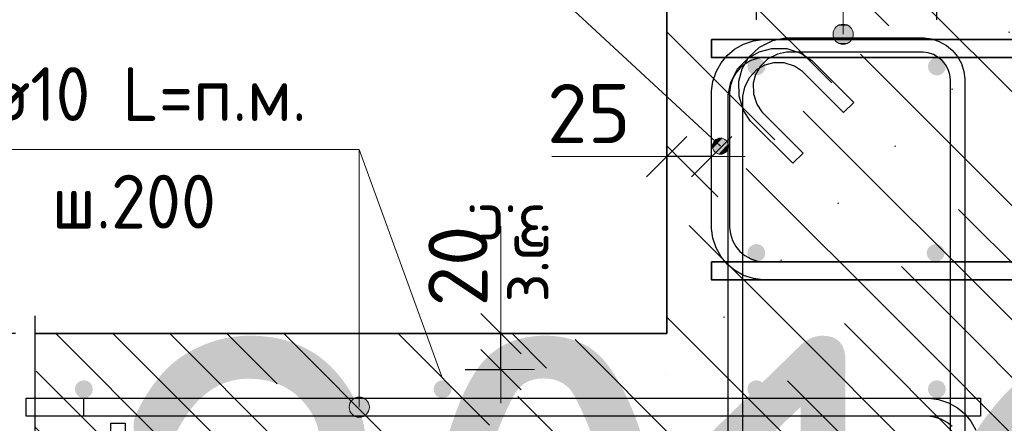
# Model space of a CAD drawing. Header units: metres. Extents: x -38 to 98, y -15 to 19.
# Tile 42 of 64: x 71.916 to 72.465, y 6.418 to 6.643. Entities that reach past the tile are written whole.
import ezdxf

# ---------------------------------------------------------------- set-up
doc = ezdxf.new("R2010")
doc.units = ezdxf.units.M
doc.header["$PDMODE"] = 65
doc.linetypes.add('______4', pattern=[0.135, 0.105, -0.03])
for name, color, linetype, lineweight in [('XR$4$Арм. стержнями верхней зоны', 180, 'Continuous', 35), ('XR$4$Арм. стержнями нижней зоны', 180, 'Continuous', 35), ('XR$4$Арм.стержн. Арматура края', 96, 'Continuous', 35), ('XR$4$Арм.стержн. Хомут', 240, 'Continuous', 35), ('XR$4$Размерная линия (1)', 7, 'Continuous', 13), ('XR$4$Размерная линия_ общее', 7, 'Continuous', 13)]:
    doc.layers.add(name, color=color, linetype=linetype, lineweight=lineweight)
doc.layers.add('XR$4$Арм.стержн. Фиксатор', color=7, linetype='Continuous', lineweight=35, true_color=0x501e0f)
doc.styles.add('ISOCPEUR', font='txt')
doc.dimstyles.new('DIMSTYLE_17', dxfattribs={"dimtxt": 0.03, "dimasz": 0.03, "dimexe": 0, "dimexo": 0, "dimgap": 0.015, "dimtad": 2, "dimdec": 0, "dimlfac": 1000, "dimrnd": 1, "dimzin": 12, "dimdsep": 46, "dimtxsty": 'ISOCPEUR', "dimblk1": 'ALL_ML_STRICH', "dimblk2": 'ALL_ML_STRICH', "dimsah": 1, "dimcen": 0, "dimclrd": 7, "dimclre": 256, "dimclrt": 7, "dimadec": 0, "dimazin": 0, "dimtfac": 1, "dimtdec": 0, "dimtix": 1, "dimtmove": 2, "dimatfit": 3, "dimfxl": 0, "dimtvp": 1.2, "dimtzin": 0, "dimlwd": 0, "dimlwe": -3, "dimarcsym": 0})
doc.dimstyles.new('DIMSTYLE_19', dxfattribs={"dimtxt": 0.033, "dimasz": 0.0375, "dimexe": 0, "dimexo": 0, "dimgap": 0.0165, "dimtad": 2, "dimdec": 0, "dimlfac": 1000, "dimrnd": 1, "dimzin": 12, "dimdsep": 46, "dimtxsty": 'ISOCPEUR', "dimblk1": 'ALL_ML_STRICH', "dimblk2": 'ALL_ML_STRICH', "dimsah": 1, "dimcen": 0, "dimclrd": 7, "dimclre": 256, "dimclrt": 7, "dimadec": 0, "dimazin": 0, "dimtfac": 1, "dimtdec": 0, "dimtix": 1, "dimtmove": 2, "dimatfit": 3, "dimfxl": 0, "dimtvp": 1.2, "dimtzin": 0, "dimlwd": 0, "dimlwe": -3, "dimarcsym": 0})
doc.dimstyles.new('DIMSTYLE_20', dxfattribs={"dimtxt": 0.03, "dimasz": 0.03, "dimexe": 0, "dimexo": 0, "dimgap": 0.015, "dimtad": 2, "dimdec": 0, "dimlfac": 1000, "dimrnd": 1, "dimzin": 12, "dimdsep": 46, "dimtxsty": 'ISOCPEUR', "dimblk1": 'ALL_ML_STRICH', "dimblk2": 'ALL_ML_STRICH', "dimsah": 1, "dimcen": 0, "dimclrd": 7, "dimclre": 256, "dimclrt": 7, "dimadec": 0, "dimazin": 0, "dimtfac": 1, "dimtdec": 0, "dimtix": 1, "dimtmove": 2, "dimatfit": 3, "dimfxl": 0, "dimtzin": 0, "dimlwd": 0, "dimlwe": -3, "dimarcsym": 0})
doc.dimstyles.new('DIMSTYLE_21', dxfattribs={"dimtxt": 0.03, "dimasz": 0.03, "dimexe": 0, "dimexo": 0, "dimgap": 0.015, "dimtad": 2, "dimdec": 0, "dimlfac": 1000, "dimrnd": 5, "dimzin": 12, "dimdsep": 46, "dimtxsty": 'ISOCPEUR', "dimblk1": 'ALL_ML_STRICH', "dimblk2": 'ALL_ML_STRICH', "dimsah": 1, "dimcen": 0, "dimclrd": 7, "dimclre": 256, "dimclrt": 7, "dimadec": 0, "dimazin": 0, "dimtfac": 1, "dimtdec": 0, "dimtix": 1, "dimtmove": 2, "dimatfit": 3, "dimfxl": 0, "dimtvp": 1.2, "dimtzin": 0, "dimlwd": 0, "dimlwe": -3, "dimarcsym": 0})
doc.dimstyles.new('DIMSTYLE_22', dxfattribs={"dimtxt": 0.03, "dimasz": 0.03, "dimexe": 0, "dimexo": 0, "dimgap": 0.015, "dimtad": 2, "dimdec": 0, "dimlfac": 1000, "dimrnd": 5, "dimzin": 12, "dimdsep": 46, "dimtxsty": 'ISOCPEUR', "dimblk1": 'ALL_ML_STRICH', "dimblk2": 'ALL_ML_STRICH', "dimsah": 1, "dimcen": 0, "dimclrd": 7, "dimclre": 256, "dimclrt": 7, "dimadec": 0, "dimazin": 0, "dimtfac": 1, "dimtdec": 0, "dimtix": 1, "dimtmove": 2, "dimatfit": 3, "dimfxl": 0, "dimtzin": 0, "dimlwd": 0, "dimlwe": -3, "dimarcsym": 0})
doc.dimstyles.new('DIMSTYLE_9', dxfattribs={"dimtxt": 0.033, "dimasz": 0.0375, "dimexe": 0, "dimexo": 0, "dimgap": 0.0165, "dimtad": 2, "dimdec": 0, "dimlfac": 1000, "dimrnd": 1, "dimzin": 12, "dimdsep": 46, "dimtxsty": 'ISOCPEUR', "dimblk1": 'ALL_ML_STRICH', "dimblk2": 'ALL_ML_STRICH', "dimsah": 1, "dimcen": 0, "dimclrd": 7, "dimclre": 256, "dimclrt": 7, "dimadec": 0, "dimazin": 0, "dimtfac": 1, "dimtdec": 0, "dimtix": 1, "dimtmove": 2, "dimatfit": 3, "dimfxl": 0, "dimtzin": 0, "dimlwd": 0, "dimlwe": -3, "dimarcsym": 0})
pattern_1 = [(135, (0, 0), (-0.031819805, -0.031819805), [0.4, -0.05, 0, -0.05]), (135, (-0.01591, -0.01591), (-0.031819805, -0.031819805), [0.8, -0.1, 0.1, -0.1])]

# ---------------------------------------------------------------- blocks, each defined once
blk = doc.blocks.new('ALL_ML_STRICH')
at = {"color": 0, "linetype": 'ByBlock', "lineweight": -2}
for p, q in [((0, -0.5), (0, 0.5)), ((-0.3, -0.3), (0.3, 0.3)), ((-1, 0), (0.5, 0))]:
    blk.add_line(p, q, dxfattribs=at)
blk = doc.blocks.new('*D323')
at = {"layer": 'DEFPOINTS', "color": 7, "linetype": 'Continuous', "lineweight": 13, "transparency": 33554687}
for p in [(72.27679, 6.70391), (72.27679, 6.66801), (72.32679, 6.62301)]:
    blk.add_point(p, dxfattribs=at)
at = {"layer": 'XR$4$Размерная линия (1)', "color": 9, "linetype": 'Continuous', "lineweight": -2, "true_color": 0xc7c7c7, "transparency": 33554687}
for p, q in [((72.27679, 6.68801), (72.27679, 6.70391)), ((72.32679, 6.64301), (72.32679, 6.70391))]:
    blk.add_line(p, q, dxfattribs=at)
at = {"layer": 'XR$4$Размерная линия (1)', "color": 7, "linetype": 'Continuous', "lineweight": -2, "transparency": 33554687}
blk.add_line((72.27679, 6.70391), (72.32679, 6.70391), dxfattribs=at)
at = {"layer": 'XR$4$Размерная линия (1)', "color": 7, "linetype": 'Continuous', "lineweight": 13, "transparency": 33554687, "xscale": 0.03, "yscale": 0.03, "zscale": 0.03, "rotation": 180}
blk.add_blockref('ALL_ML_STRICH', (72.27679, 6.70391), dxfattribs=at)
at = {"layer": 'XR$4$Размерная линия (1)', "color": 7, "linetype": 'Continuous', "lineweight": 13, "transparency": 33554687, "xscale": 0.03, "yscale": 0.03, "zscale": 0.03}
blk.add_blockref('ALL_ML_STRICH', (72.32679, 6.70391), dxfattribs=at)
at = {"layer": 'XR$4$Размерная линия (1)', "color": 7, "linetype": 'Continuous', "lineweight": 13, "transparency": 33554687, "insert": (72.23769, 6.72649), "char_height": 0.03, "width": 0.06, "attachment_point": 5, "style": 'ISOCPEUR'}
blk.add_mtext('\\A1;{50}', dxfattribs=at)
blk = doc.blocks.new('*D324')
at = {"layer": 'DEFPOINTS', "color": 7, "linetype": 'Continuous', "lineweight": 13, "transparency": 33554687}
for p in [(72.32679, 6.70391), (72.32679, 6.62301), (72.42749, 6.62301)]:
    blk.add_point(p, dxfattribs=at)
at = {"layer": 'XR$4$Размерная линия (1)', "color": 9, "linetype": 'Continuous', "lineweight": -2, "true_color": 0xc7c7c7, "transparency": 33554687}
for p, q in [((72.32679, 6.64301), (72.32679, 6.70391)), ((72.42749, 6.64301), (72.42749, 6.70391))]:
    blk.add_line(p, q, dxfattribs=at)
at = {"layer": 'XR$4$Размерная линия (1)', "color": 7, "linetype": 'Continuous', "lineweight": -2, "transparency": 33554687}
blk.add_line((72.32679, 6.70391), (72.42749, 6.70391), dxfattribs=at)
at = {"layer": 'XR$4$Размерная линия (1)', "color": 7, "linetype": 'Continuous', "lineweight": 13, "transparency": 33554687, "xscale": 0.03, "yscale": 0.03, "zscale": 0.03, "rotation": 180}
blk.add_blockref('ALL_ML_STRICH', (72.32679, 6.70391), dxfattribs=at)
at = {"layer": 'XR$4$Размерная линия (1)', "color": 7, "linetype": 'Continuous', "lineweight": 13, "transparency": 33554687, "xscale": 0.03, "yscale": 0.03, "zscale": 0.03}
blk.add_blockref('ALL_ML_STRICH', (72.42749, 6.70391), dxfattribs=at)
at = {"layer": 'XR$4$Размерная линия (1)', "color": 7, "linetype": 'Continuous', "lineweight": 13, "transparency": 33554687, "insert": (72.38164, 6.72641), "char_height": 0.03, "width": 0.09, "attachment_point": 5, "style": 'ISOCPEUR'}
blk.add_mtext('\\A1;{100}', dxfattribs=at)
blk = doc.blocks.new('*D326')
at = {"layer": 'DEFPOINTS', "color": 7, "linetype": 'Continuous', "lineweight": 13, "transparency": 33554687}
for p in [(71.92333, 6.43301), (71.86019, 6.30301), (71.92931, 6.30301)]:
    blk.add_point(p, dxfattribs=at)
at = {"layer": 'XR$4$Размерная линия (1)', "color": 9, "linetype": 'Continuous', "lineweight": -2, "true_color": 0xc7c7c7, "transparency": 33554687}
for p, q in [((71.90333, 6.43301), (71.86019, 6.43301)), ((71.90931, 6.30301), (71.86019, 6.30301))]:
    blk.add_line(p, q, dxfattribs=at)
at = {"layer": 'XR$4$Размерная линия (1)', "color": 7, "linetype": 'Continuous', "lineweight": -2, "transparency": 33554687}
blk.add_line((71.86019, 6.30301), (71.86019, 6.43301), dxfattribs=at)
at = {"layer": 'XR$4$Размерная линия (1)', "color": 7, "linetype": 'Continuous', "lineweight": 13, "transparency": 33554687, "xscale": 0.03, "yscale": 0.03, "zscale": 0.03}
for p, rotation in [((71.86019, 6.43301), 90), ((71.86019, 6.30301), 270)]:
    blk.add_blockref('ALL_ML_STRICH', p, dxfattribs=dict(at, rotation=rotation))
at = {"layer": 'XR$4$Размерная линия (1)', "color": 7, "linetype": 'Continuous', "lineweight": 13, "transparency": 33554687, "insert": (71.83769, 6.37251), "char_height": 0.03, "width": 0.09, "attachment_point": 5, "rotation": 90, "style": 'ISOCPEUR'}
blk.add_mtext('\\A1;{130}', dxfattribs=at)
blk = doc.blocks.new('*D327')
at = {"layer": 'DEFPOINTS', "color": 7, "linetype": 'Continuous', "lineweight": 13, "transparency": 33554687}
for p in [(71.9337, 6.46801), (71.86019, 6.43301), (71.92333, 6.43301)]:
    blk.add_point(p, dxfattribs=at)
at = {"layer": 'XR$4$Размерная линия (1)', "color": 9, "linetype": 'Continuous', "lineweight": -2, "true_color": 0xc7c7c7, "transparency": 33554687}
for p, q in [((71.9137, 6.46801), (71.86019, 6.46801)), ((71.90333, 6.43301), (71.86019, 6.43301))]:
    blk.add_line(p, q, dxfattribs=at)
at = {"layer": 'XR$4$Размерная линия (1)', "color": 7, "linetype": 'Continuous', "lineweight": -2, "transparency": 33554687}
blk.add_line((71.86019, 6.43301), (71.86019, 6.46801), dxfattribs=at)
at = {"layer": 'XR$4$Размерная линия (1)', "color": 7, "linetype": 'Continuous', "lineweight": 13, "transparency": 33554687, "xscale": 0.03, "yscale": 0.03, "zscale": 0.03}
for p, rotation in [((71.86019, 6.46801), 90), ((71.86019, 6.43301), 270)]:
    blk.add_blockref('ALL_ML_STRICH', p, dxfattribs=dict(at, rotation=rotation))
at = {"layer": 'XR$4$Размерная линия (1)', "color": 7, "linetype": 'Continuous', "lineweight": 13, "transparency": 33554687, "insert": (71.83771, 6.5119), "char_height": 0.03, "width": 0.06, "attachment_point": 5, "rotation": 90, "style": 'ISOCPEUR'}
blk.add_mtext('\\A1;{35}', dxfattribs=at)
blk = doc.blocks.new('*D328')
at = {"layer": 'DEFPOINTS', "color": 7, "linetype": 'Continuous', "lineweight": 13, "transparency": 33554687}
for p in [(71.92674, 6.46801), (71.78519, 6.26801), (71.92674, 6.26801)]:
    blk.add_point(p, dxfattribs=at)
at = {"layer": 'XR$4$Размерная линия_ общее', "color": 253, "linetype": 'Continuous', "lineweight": -2, "true_color": 0xa0a0a0, "transparency": 33554687}
for p, q in [((71.90674, 6.46801), (71.78519, 6.46801)), ((71.90674, 6.26801), (71.78519, 6.26801))]:
    blk.add_line(p, q, dxfattribs=at)
at = {"layer": 'XR$4$Размерная линия_ общее', "color": 7, "linetype": 'Continuous', "lineweight": -2, "transparency": 33554687}
blk.add_line((71.78519, 6.26801), (71.78519, 6.46801), dxfattribs=at)
at = {"layer": 'XR$4$Размерная линия_ общее', "color": 7, "linetype": 'Continuous', "lineweight": 13, "transparency": 33554687, "xscale": 0.0375, "yscale": 0.0375, "zscale": 0.0375}
for p, rotation in [((71.78519, 6.46801), 90), ((71.78519, 6.26801), 270)]:
    blk.add_blockref('ALL_ML_STRICH', p, dxfattribs=dict(at, rotation=rotation))
at = {"layer": 'XR$4$Размерная линия_ общее', "color": 7, "linetype": 'Continuous', "lineweight": 13, "transparency": 33554687, "insert": (71.76119, 6.36966), "char_height": 0.033, "width": 0.099, "attachment_point": 5, "rotation": 90, "style": 'ISOCPEUR'}
blk.add_mtext('\\A1;{200}', dxfattribs=at)
blk = doc.blocks.new('*D329')
at = {"layer": 'DEFPOINTS', "color": 7, "linetype": 'Continuous', "lineweight": 13, "transparency": 33554687}
for p in [(72.14438, 6.46801), (72.14438, 6.44801), (72.18437, 6.44801)]:
    blk.add_point(p, dxfattribs=at)
at = {"layer": 'XR$4$Размерная линия_ общее', "color": 253, "linetype": 'Continuous', "lineweight": -2, "true_color": 0xa0a0a0, "transparency": 33554687}
for p, q in [((72.16438, 6.46801), (72.18437, 6.46801)), ((72.16438, 6.44801), (72.18437, 6.44801))]:
    blk.add_line(p, q, dxfattribs=at)
at = {"layer": 'XR$4$Размерная линия_ общее', "color": 7, "linetype": 'Continuous', "lineweight": -2, "transparency": 33554687}
blk.add_line((72.18437, 6.44801), (72.18437, 6.46801), dxfattribs=at)
at = {"layer": 'XR$4$Размерная линия_ общее', "color": 7, "linetype": 'Continuous', "lineweight": 13, "transparency": 33554687, "xscale": 0.0375, "yscale": 0.0375, "zscale": 0.0375}
for p, rotation in [((72.18437, 6.46801), 90), ((72.18437, 6.44801), 270)]:
    blk.add_blockref('ALL_ML_STRICH', p, dxfattribs=dict(at, rotation=rotation))
at = {"layer": 'XR$4$Размерная линия_ общее', "color": 7, "linetype": 'Continuous', "lineweight": 13, "transparency": 33554687, "insert": (72.1839, 6.48537), "char_height": 0.027, "width": 0.00135, "attachment_point": 1, "rotation": 90, "line_spacing_factor": 0.60241, "style": 'ISOCPEUR'}
blk.add_mtext('з.с.', dxfattribs=at)
at = {"layer": 'XR$4$Размерная линия_ общее', "color": 7, "linetype": 'Continuous', "lineweight": 13, "transparency": 33554687, "insert": (72.16037, 6.50574), "char_height": 0.033, "width": 0.066, "attachment_point": 5, "rotation": 90, "style": 'ISOCPEUR'}
blk.add_mtext('\\A1;{20}', dxfattribs=at)
blk = doc.blocks.new('*D330')
at = {"layer": 'DEFPOINTS', "color": 7, "linetype": 'Continuous', "lineweight": 13, "transparency": 33554687}
for p in [(72.30179, 6.56683), (72.30179, 6.53184), (72.27679, 6.52684)]:
    blk.add_point(p, dxfattribs=at)
at = {"layer": 'XR$4$Размерная линия_ общее', "color": 253, "linetype": 'Continuous', "lineweight": -2, "true_color": 0xa0a0a0, "transparency": 33554687}
for p, q in [((72.27679, 6.54684), (72.27679, 6.56683)), ((72.30179, 6.55184), (72.30179, 6.56683))]:
    blk.add_line(p, q, dxfattribs=at)
at = {"layer": 'XR$4$Размерная линия_ общее', "color": 7, "linetype": 'Continuous', "lineweight": -2, "transparency": 33554687}
blk.add_line((72.30179, 6.56683), (72.27679, 6.56683), dxfattribs=at)
at = {"layer": 'XR$4$Размерная линия_ общее', "color": 7, "linetype": 'Continuous', "lineweight": 13, "transparency": 33554687, "xscale": 0.0375, "yscale": 0.0375, "zscale": 0.0375}
for p, rotation in [((72.27679, 6.56683), 180), ((72.30179, 6.56683), 360)]:
    blk.add_blockref('ALL_ML_STRICH', p, dxfattribs=dict(at, rotation=rotation))
at = {"layer": 'XR$4$Размерная линия_ общее', "color": 7, "linetype": 'Continuous', "lineweight": 13, "transparency": 33554687, "insert": (72.23336, 6.59083), "char_height": 0.033, "width": 0.066, "attachment_point": 5, "style": 'ISOCPEUR'}
blk.add_mtext('\\A1;{25}', dxfattribs=at)
at = {"layer": 'XR$4$Размерная линия_ общее', "color": 7, "linetype": 'Continuous', "lineweight": 13, "transparency": 33554687, "insert": (72.20976, 6.51262), "char_height": 0.027, "width": 0.00135, "attachment_point": 1, "rotation": 180, "line_spacing_factor": 0.60241, "style": 'ISOCPEUR'}
blk.add_mtext('з.с.', dxfattribs=at)

msp = doc.modelspace()

# ---------------------------------------------------------------- hatches: boundary and pattern name
at = {"linetype": 'Continuous', "lineweight": 13, "transparency": 33554687}
h = msp.add_hatch(dxfattribs=at)
h.set_pattern_fill('__________540', scale=0.015, style=0, pattern_type=2)
h.set_pattern_definition(pattern_1)
h.paths.add_polyline_path([(72.27679, 6.66801), (72.27679, 6.46801), (72.84453, 6.46801), (72.84453, 6.66801)], flags=0)
h = msp.add_hatch(dxfattribs=at)
h.set_pattern_fill('__________540', scale=0.015, style=0, pattern_type=2)
h.set_pattern_definition(pattern_1)
h.paths.add_polyline_path([(72.47679, 6.26801), (72.47679, 6.46801), (71.92453, 6.46801), (71.92453, 6.26801)], flags=0)
at = {"layer": 'XR$4$Арм. стержнями верхней зоны', "linetype": 'Continuous', "lineweight": 50, "transparency": 33554687}
for points in [[(72.33179, 6.61701), (72.33141, 6.61893), (72.33033, 6.62055), (72.3287, 6.62163), (72.32679, 6.62201), (72.32488, 6.62163), (72.32325, 6.62055), (72.32217, 6.61893), (72.32179, 6.61701), (72.32217, 6.6151), (72.32325, 6.61348), (72.32488, 6.61239), (72.32679, 6.61201), (72.3287, 6.61239), (72.33033, 6.61348), (72.33141, 6.6151)], [(72.43249, 6.61701), (72.43211, 6.61893), (72.43103, 6.62055), (72.4294, 6.62163), (72.42749, 6.62201), (72.42558, 6.62163), (72.42396, 6.62055), (72.42287, 6.61893), (72.42249, 6.61701), (72.42287, 6.6151), (72.42396, 6.61348), (72.42558, 6.61239), (72.42749, 6.61201), (72.4294, 6.61239), (72.43103, 6.61348), (72.43211, 6.6151)], [(71.95679, 6.43701), (71.95641, 6.43893), (71.95532, 6.44055), (71.9537, 6.44163), (71.95179, 6.44201), (71.94988, 6.44163), (71.94825, 6.44055), (71.94717, 6.43893), (71.94679, 6.43701), (71.94717, 6.4351), (71.94825, 6.43348), (71.94988, 6.43239), (71.95179, 6.43201), (71.9537, 6.43239), (71.95532, 6.43348), (71.95641, 6.4351)], [(72.15679, 6.43701), (72.15641, 6.43893), (72.15532, 6.44055), (72.1537, 6.44163), (72.15179, 6.44201), (72.14988, 6.44163), (72.14825, 6.44055), (72.14717, 6.43893), (72.14679, 6.43701), (72.14717, 6.4351), (72.14825, 6.43348), (72.14988, 6.43239), (72.15179, 6.43201), (72.1537, 6.43239), (72.15532, 6.43348), (72.15641, 6.4351)], [(72.33179, 6.43701), (72.33141, 6.43893), (72.33033, 6.44055), (72.3287, 6.44163), (72.32679, 6.44201), (72.32488, 6.44163), (72.32325, 6.44055), (72.32217, 6.43893), (72.32179, 6.43701), (72.32217, 6.4351), (72.32325, 6.43348), (72.32488, 6.43239), (72.32679, 6.43201), (72.3287, 6.43239), (72.33033, 6.43348), (72.33141, 6.4351)], [(72.43249, 6.43701), (72.43211, 6.43893), (72.43103, 6.44055), (72.4294, 6.44163), (72.42749, 6.44201), (72.42558, 6.44163), (72.42396, 6.44055), (72.42287, 6.43893), (72.42249, 6.43701), (72.42287, 6.4351), (72.42396, 6.43348), (72.42558, 6.43239), (72.42749, 6.43201), (72.4294, 6.43239), (72.43103, 6.43348), (72.43211, 6.4351)]]:
    msp.add_hatch(color=4, dxfattribs=at).paths.add_polyline_path(points)
at = {"layer": 'XR$4$Арм. стержнями верхней зоны', "linetype": 'Continuous', "lineweight": 13, "transparency": 33554687}
for points in [[(72.10815, 6.43185), (72.10252, 6.43185), (72.1005, 6.42982)], [(72.10815, 6.43185), (72.1005, 6.42982), (72.11017, 6.42982)], [(72.10252, 6.43185), (72.10815, 6.43185), (72.10534, 6.43264)], [(72.11017, 6.42982), (72.1005, 6.42982), (72.09971, 6.42701)], [(72.11017, 6.42982), (72.09971, 6.42701), (72.11096, 6.42701)], [(72.11096, 6.42701), (72.09971, 6.42701), (72.1005, 6.4242)], [(72.11096, 6.42701), (72.1005, 6.4242), (72.11017, 6.4242)], [(72.11017, 6.4242), (72.1005, 6.4242), (72.10252, 6.42217)], [(72.11017, 6.4242), (72.10252, 6.42217), (72.10815, 6.42217)], [(72.10815, 6.42217), (72.10252, 6.42217), (72.10534, 6.42139)]]:
    msp.add_hatch(color=7, dxfattribs=at).paths.add_polyline_path(points)
at = {"layer": 'XR$4$Арм. стержнями нижней зоны', "linetype": 'Continuous', "lineweight": 50, "transparency": 33554687}
for points in [[(72.33179, 6.51301), (72.33141, 6.51493), (72.33033, 6.51655), (72.3287, 6.51763), (72.32679, 6.51801), (72.32488, 6.51763), (72.32325, 6.51655), (72.32217, 6.51493), (72.32179, 6.51301), (72.32217, 6.5111), (72.32325, 6.50948), (72.32488, 6.50839), (72.32679, 6.50801), (72.3287, 6.50839), (72.33033, 6.50948), (72.33141, 6.5111)], [(72.43179, 6.51301), (72.43141, 6.51493), (72.43033, 6.51655), (72.4287, 6.51763), (72.42679, 6.51801), (72.42488, 6.51763), (72.42325, 6.51655), (72.42217, 6.51493), (72.42179, 6.51301), (72.42217, 6.5111), (72.42325, 6.50948), (72.42488, 6.50839), (72.42679, 6.50801), (72.4287, 6.50839), (72.43033, 6.50948), (72.43141, 6.5111)]]:
    msp.add_hatch(color=4, dxfattribs=at).paths.add_polyline_path(points)
at = {"layer": 'XR$4$Арм.стержн. Арматура края', "linetype": 'Continuous', "lineweight": 13, "transparency": 33554687}
for points in [[(72.30242, 6.57356), (72.30548, 6.57686), (72.30349, 6.57563)], [(72.30548, 6.57686), (72.30242, 6.57356), (72.30251, 6.57127)], [(72.30548, 6.57686), (72.30251, 6.57127), (72.30777, 6.57694)], [(72.30777, 6.57694), (72.30251, 6.57127), (72.30373, 6.56928)], [(72.30777, 6.57694), (72.30373, 6.56928), (72.30985, 6.57588)], [(72.30985, 6.57588), (72.30373, 6.56928), (72.30581, 6.56821)], [(72.30985, 6.57588), (72.30581, 6.56821), (72.31107, 6.57389)], [(72.31107, 6.57389), (72.30581, 6.56821), (72.3081, 6.5683)], [(72.31107, 6.57389), (72.3081, 6.5683), (72.31116, 6.5716)], [(72.31116, 6.5716), (72.3081, 6.5683), (72.31009, 6.56952)]]:
    msp.add_hatch(color=7, dxfattribs=at).paths.add_polyline_path(points)
at = {"layer": 'XR$4$Арм.стержн. Хомут', "linetype": 'Continuous', "lineweight": 13, "transparency": 33554687}
for points in [[(72.378, 6.63985), (72.37237, 6.63985), (72.37035, 6.63782)], [(72.378, 6.63985), (72.37035, 6.63782), (72.38002, 6.63782)], [(72.37237, 6.63985), (72.378, 6.63985), (72.37519, 6.64064)], [(72.38002, 6.63782), (72.37035, 6.63782), (72.36956, 6.63501)], [(72.38002, 6.63782), (72.36956, 6.63501), (72.38081, 6.63501)], [(72.38081, 6.63501), (72.36956, 6.63501), (72.37035, 6.6322)], [(72.38081, 6.63501), (72.37035, 6.6322), (72.38002, 6.6322)], [(72.38002, 6.6322), (72.37035, 6.6322), (72.37237, 6.63017)], [(72.38002, 6.6322), (72.37237, 6.63017), (72.378, 6.63017)], [(72.378, 6.63017), (72.37237, 6.63017), (72.37519, 6.62939)]]:
    msp.add_hatch(color=7, dxfattribs=at).paths.add_polyline_path(points)

# ---------------------------------------------------------------- linework, layer by layer
at = {"color": 7, "linetype": 'Continuous', "lineweight": 35, "transparency": 33554687}
for p, q in [((72.27679, 6.66801), (72.27679, 6.46801)), ((72.27679, 6.46801), (71.92453, 6.46801))]:
    msp.add_line(p, q, dxfattribs=at)
at = {"color": 7, "linetype": '______4', "lineweight": 25, "transparency": 33554687}
msp.add_line((71.92453, 6.16801), (71.92453, 6.56801), dxfattribs=at)
at = {"color": 7, "linetype": 'Continuous', "lineweight": 13, "transparency": 33554687}
for p, q in [((72.15179, 6.44301), (72.10534, 6.57066)), ((72.27679, 6.56683), (72.21279, 6.56683)), ((72.18437, 6.46801), (72.18437, 6.52801))]:
    msp.add_line(p, q, dxfattribs=at)
at = {"layer": 'XR$4$Арм. стержнями верхней зоны', "color": 7, "linetype": 'Continuous', "lineweight": 13, "transparency": 33554687}
for p, q in [((71.87934, 6.57066), (72.10534, 6.57066)), ((72.10534, 6.57066), (72.10534, 6.42701)), ((72.10534, 6.43264), (72.10534, 6.43264)), ((72.09971, 6.42701), (72.09971, 6.42701)), ((72.11096, 6.42701), (72.11096, 6.42701)), ((72.10534, 6.42139), (72.10534, 6.42139))]:
    msp.add_line(p, q, dxfattribs=at)
at = {"layer": 'XR$4$Арм. стержнями верхней зоны', "color": 4, "linetype": 'Continuous', "lineweight": 35, "transparency": 33554687}
msp.add_lwpolyline([(72.30179, 6.63201), (72.84953, 6.63201), (72.84953, 6.62201), (72.30179, 6.62201), (72.30179, 6.63201)], dxfattribs=at)
msp.add_lwpolyline([(72.30179, 6.63201), (72.84953, 6.63201), (72.84953, 6.62201), (72.30179, 6.62201), (72.30179, 6.63201)], dxfattribs=at)
at = {"layer": 'XR$4$Арм. стержнями верхней зоны', "color": 4, "linetype": 'Continuous', "lineweight": 25, "transparency": 33554687}
msp.add_lwpolyline([(71.91953, 6.43201), (72.45179, 6.43201), (72.45179, 6.42201), (71.91953, 6.42201), (71.91953, 6.43201)], dxfattribs=at)
msp.add_lwpolyline([(71.91953, 6.43201), (72.45179, 6.43201), (72.45179, 6.42201), (71.91953, 6.42201), (71.91953, 6.43201)], dxfattribs=at)
at = {"layer": 'XR$4$Арм. стержнями верхней зоны', "color": 7, "linetype": 'Continuous', "lineweight": 13, "transparency": 33554687}
msp.add_circle((72.10534, 6.42701), 0.00563, dxfattribs=at)
at = {"layer": 'XR$4$Арм. стержнями нижней зоны', "color": 4, "linetype": 'Continuous', "lineweight": 35, "transparency": 33554687}
msp.add_lwpolyline([(72.84953, 6.49801), (72.30179, 6.49801), (72.30179, 6.50801), (72.84953, 6.50801), (72.84953, 6.49801)], dxfattribs=at)
msp.add_lwpolyline([(72.84953, 6.49801), (72.30179, 6.49801), (72.30179, 6.50801), (72.84953, 6.50801), (72.84953, 6.49801)], dxfattribs=at)
at = {"layer": 'XR$4$Арм.стержн. Арматура края', "color": 7, "linetype": 'Continuous', "lineweight": 13, "transparency": 33554687}
for p, q in [((72.17987, 6.6902), (72.30679, 6.57258)), ((72.30349, 6.57563), (72.30349, 6.57563)), ((72.30985, 6.57588), (72.30985, 6.57588)), ((72.30373, 6.56928), (72.30373, 6.56928)), ((72.31009, 6.56952), (72.31009, 6.56952))]:
    msp.add_line(p, q, dxfattribs=at)
at = {"layer": 'XR$4$Арм.стержн. Арматура края', "color": 4, "linetype": 'Continuous', "lineweight": 25, "transparency": 33554687}
for points in [[(72.80179, 6.49801), (72.33035, 6.49801), (72.32514, 6.49874), (72.3197, 6.50053), (72.31469, 6.50334), (72.31056, 6.50678), (72.30711, 6.51091), (72.30431, 6.51592), (72.30252, 6.52136), (72.30179, 6.52658), (72.30179, 6.60345), (72.30252, 6.60866), (72.30431, 6.6141), (72.30711, 6.61911), (72.31056, 6.62324), (72.31469, 6.62669), (72.3197, 6.62949), (72.32514, 6.63129), (72.33035, 6.63201), (72.80179, 6.63201)], [(72.80179, 6.49801), (72.33035, 6.49801), (72.32514, 6.49874), (72.3197, 6.50053), (72.31469, 6.50334), (72.31056, 6.50678), (72.30711, 6.51091), (72.30431, 6.51592), (72.30252, 6.52136), (72.30179, 6.52658), (72.30179, 6.60345), (72.30252, 6.60866), (72.30431, 6.6141), (72.30711, 6.61911), (72.31056, 6.62324), (72.31469, 6.62669), (72.3197, 6.62949), (72.32514, 6.63129), (72.33035, 6.63201), (72.80179, 6.63201)], [(72.80179, 6.62201), (72.33105, 6.62201), (72.32741, 6.62151), (72.32375, 6.6203), (72.32039, 6.61842), (72.31766, 6.61614), (72.31538, 6.61341), (72.3135, 6.61006), (72.3123, 6.60639), (72.31179, 6.60276), (72.31179, 6.52727), (72.3123, 6.52363), (72.3135, 6.51997), (72.31538, 6.51661), (72.31766, 6.51388), (72.32039, 6.51161), (72.32375, 6.50973), (72.32741, 6.50852), (72.33105, 6.50801), (72.80179, 6.50801)], [(72.80179, 6.62201), (72.33105, 6.62201), (72.32741, 6.62151), (72.32375, 6.6203), (72.32039, 6.61842), (72.31766, 6.61614), (72.31538, 6.61341), (72.3135, 6.61006), (72.3123, 6.60639), (72.31179, 6.60276), (72.31179, 6.52727), (72.3123, 6.52363), (72.3135, 6.51997), (72.31538, 6.51661), (72.31766, 6.51388), (72.32039, 6.51161), (72.32375, 6.50973), (72.32741, 6.50852), (72.33105, 6.50801), (72.80179, 6.50801)], [(72.43592, 6.41614), (72.43319, 6.41842), (72.42983, 6.4203), (72.42617, 6.42151), (72.42253, 6.42201), (71.95179, 6.42201), (71.95179, 6.43201), (72.42322, 6.43201), (72.42844, 6.43129), (72.43388, 6.42949), (72.43889, 6.42669), (72.44302, 6.42324), (72.44646, 6.41911), (72.44927, 6.4141)], [(72.43592, 6.41614), (72.43319, 6.41842), (72.42983, 6.4203), (72.42617, 6.42151), (72.42253, 6.42201), (71.95179, 6.42201), (71.95179, 6.43201), (72.42322, 6.43201), (72.42844, 6.43129), (72.43388, 6.42949), (72.43889, 6.42669), (72.44302, 6.42324), (72.44646, 6.41911), (72.44927, 6.4141)]]:
    msp.add_lwpolyline(points, dxfattribs=at)
at = {"layer": 'XR$4$Арм.стержн. Арматура края', "color": 7, "linetype": 'Continuous', "lineweight": 13, "transparency": 33554687}
msp.add_circle((72.30679, 6.57258), 0.0045, dxfattribs=at)
at = {"layer": 'XR$4$Арм.стержн. Фиксатор', "color": 40, "linetype": 'Continuous', "lineweight": 25, "transparency": 33554687}
for points in [[(71.96681, 6.34142), (71.96681, 6.41801), (71.97481, 6.41801), (71.97481, 6.34142)], [(71.96681, 6.34086), (71.96681, 6.41801), (71.97481, 6.41801), (71.97481, 6.34086)]]:
    msp.add_lwpolyline(points, dxfattribs=at)
at = {"layer": 'XR$4$Арм.стержн. Хомут', "color": 7, "linetype": 'Continuous', "lineweight": 13, "transparency": 33554687}
for p, q in [((72.37519, 6.82483), (72.37519, 6.63501)), ((72.37519, 6.64064), (72.37519, 6.64064)), ((72.36956, 6.63501), (72.36956, 6.63501)), ((72.38081, 6.63501), (72.38081, 6.63501)), ((72.37519, 6.62939), (72.37519, 6.62939))]:
    msp.add_line(p, q, dxfattribs=at)
at = {"layer": 'XR$4$Арм.стержн. Хомут', "color": 40, "linetype": 'Continuous', "lineweight": 25, "transparency": 33554687}
for points in [[(72.43514, 6.32042), (72.43514, 6.60961), (72.43474, 6.61251), (72.43377, 6.61545), (72.43226, 6.61813), (72.43044, 6.62031), (72.42826, 6.62214), (72.42558, 6.62364), (72.42264, 6.62461), (72.41973, 6.62501), (72.34363, 6.62501), (72.33858, 6.62398), (72.33318, 6.62123), (72.32885, 6.61702), (72.32635, 6.61265), (72.32503, 6.6078), (72.32511, 6.60176), (72.32698, 6.596), (72.32983, 6.59169), (72.35282, 6.56871), (72.34716, 6.56305), (72.32361, 6.58661), (72.31971, 6.59249), (72.31713, 6.60044), (72.31702, 6.60882), (72.3189, 6.61574), (72.32246, 6.62197), (72.32846, 6.62781), (72.33591, 6.6316), (72.34283, 6.63301), (72.42029, 6.63301), (72.42446, 6.63243), (72.42881, 6.631), (72.43282, 6.62875), (72.43612, 6.62599), (72.43888, 6.62269), (72.44113, 6.61868), (72.44256, 6.61433), (72.44314, 6.61016), (72.44314, 6.31986)], [(72.43514, 6.32042), (72.43514, 6.60961), (72.43474, 6.61251), (72.43377, 6.61545), (72.43226, 6.61813), (72.43044, 6.62031), (72.42826, 6.62214), (72.42558, 6.62364), (72.42264, 6.62461), (72.41973, 6.62501), (72.34363, 6.62501), (72.33858, 6.62398), (72.33318, 6.62123), (72.32885, 6.61702), (72.32635, 6.61265), (72.32503, 6.6078), (72.32511, 6.60176), (72.32698, 6.596), (72.32983, 6.59169), (72.35282, 6.56871), (72.34716, 6.56305), (72.32361, 6.58661), (72.31971, 6.59249), (72.31713, 6.60044), (72.31702, 6.60882), (72.3189, 6.61574), (72.32246, 6.62197), (72.32846, 6.62781), (72.33591, 6.6316), (72.34283, 6.63301), (72.42029, 6.63301), (72.42446, 6.63243), (72.42881, 6.631), (72.43282, 6.62875), (72.43612, 6.62599), (72.43888, 6.62269), (72.44113, 6.61868), (72.44256, 6.61433), (72.44314, 6.61016), (72.44314, 6.31986)], [(72.31114, 6.31986), (72.31114, 6.60132), (72.31255, 6.60824), (72.31634, 6.61569), (72.32219, 6.62169), (72.32841, 6.62525), (72.33534, 6.62713), (72.34371, 6.62703), (72.35166, 6.62444), (72.35755, 6.62055), (72.3811, 6.59699), (72.37545, 6.59133)], [(72.31114, 6.31986), (72.31114, 6.60132), (72.31255, 6.60824), (72.31634, 6.61569), (72.32219, 6.62169), (72.32841, 6.62525), (72.33534, 6.62713), (72.34371, 6.62703), (72.35166, 6.62444), (72.35755, 6.62055), (72.3811, 6.59699), (72.37545, 6.59133)], [(72.37545, 6.59133), (72.35246, 6.61432), (72.34815, 6.61717), (72.34239, 6.61904), (72.33635, 6.61912), (72.3315, 6.6178), (72.32714, 6.6153), (72.32292, 6.61098), (72.32017, 6.60558), (72.31914, 6.60052), (72.31914, 6.32042)], [(72.37545, 6.59133), (72.35246, 6.61432), (72.34815, 6.61717), (72.34239, 6.61904), (72.33635, 6.61912), (72.3315, 6.6178), (72.32714, 6.6153), (72.32292, 6.61098), (72.32017, 6.60558), (72.31914, 6.60052), (72.31914, 6.32042)]]:
    msp.add_lwpolyline(points, dxfattribs=at)
at = {"layer": 'XR$4$Арм.стержн. Хомут', "color": 7, "linetype": 'Continuous', "lineweight": 13, "transparency": 33554687}
msp.add_circle((72.37519, 6.63501), 0.00563, dxfattribs=at)

# ---------------------------------------------------------------- texts
at = {"color": 7, "linetype": 'Continuous', "lineweight": 35, "transparency": 33554687, "insert": (70.08935, 6.21687), "char_height": 0.25, "width": 2.743715, "attachment_point": 7, "style": 'ISOCPEUR'}
msp.add_mtext('\\W0.96;ГОСТ 34028-2016', dxfattribs=at)
at = {"layer": 'XR$4$Арм. стержнями верхней зоны', "color": 7, "linetype": 'Continuous', "lineweight": 25, "transparency": 33554687, "char_height": 0.03, "attachment_point": 7, "style": 'ISOCPEUR'}
for s, insert, width in [('\\W0.94;ø10 L=п.м.', (71.89934, 6.58666), 0.1999832), ('\\W0.95;ш.200 ', (71.93384, 6.52666), 0.1311995)]:
    msp.add_mtext(s, dxfattribs=dict(at, insert=insert, width=width))

# ---------------------------------------------------------------- dimensions: what is measured, and where the dimension line sits
at = {"layer": 'XR$4$Размерная линия (1)', "color": 7, "linetype": 'Continuous', "lineweight": 13, "transparency": 33554687}
for base, p1, p2, dimstyle, picture, middle in [((72.32679, 6.70391), (72.27679, 6.68801), (72.32679, 6.64301), 'DIMSTYLE_21', '*D323', (72.23769, 6.72649)), ((72.42749, 6.70391), (72.32679, 6.64301), (72.42749, 6.64301), 'DIMSTYLE_22', '*D324', (72.38164, 6.72641))]:
    dim = msp.add_linear_dim(base=base, p1=p1, p2=p2, dimstyle=dimstyle, override={"dimpost": '<>', "dimclrd": 7, "dimclre": 9, "dimclrt": 7, "dimlwd": 0, "dimlwe": 65533}, dxfattribs=at)
    dim.commit()
    dim.dimension.update_dxf_attribs({"geometry": picture, "text_midpoint": middle, "dimtype": 160})
for base, p1, p2, dimstyle, picture, middle in [((71.86019, 6.46801), (71.90333, 6.43301), (71.9137, 6.46801), 'DIMSTYLE_17', '*D327', (71.83771, 6.5119)), ((71.86019, 6.43301), (71.90931, 6.30301), (71.90333, 6.43301), 'DIMSTYLE_20', '*D326', (71.83769, 6.37251))]:
    dim = msp.add_linear_dim(base=base, p1=p1, p2=p2, angle=90, dimstyle=dimstyle, override={"dimpost": '<>', "dimclrd": 7, "dimclre": 9, "dimclrt": 7, "dimlwd": 0, "dimlwe": 65533}, dxfattribs=at)
    dim.commit()
    dim.dimension.update_dxf_attribs({"geometry": picture, "text_midpoint": middle, "dimtype": 160})
at = {"layer": 'XR$4$Размерная линия_ общее', "color": 7, "linetype": 'Continuous', "lineweight": 13, "transparency": 33554687}
for base, p1, p2, angle, picture, middle in [((72.27679, 6.56683), (72.30179, 6.55184), (72.27679, 6.54684), 180, '*D330', (72.23336, 6.59083)), ((72.18437, 6.46801), (72.16438, 6.44801), (72.16438, 6.46801), 90, '*D329', (72.16037, 6.50574))]:
    dim = msp.add_linear_dim(base=base, p1=p1, p2=p2, angle=angle, text='<>\\Xз.с.', dimstyle='DIMSTYLE_19', override={"dimpost": '<>', "dimclrd": 7, "dimclre": 253, "dimclrt": 7, "dimlwd": 0, "dimlwe": 65533}, dxfattribs=at)
    dim.commit()
    dim.dimension.update_dxf_attribs({"geometry": picture, "text_midpoint": middle, "dimtype": 160})
dim = msp.add_linear_dim(base=(71.78519, 6.46801), p1=(71.90674, 6.26801), p2=(71.90674, 6.46801), angle=90, dimstyle='DIMSTYLE_9', override={"dimpost": '<>', "dimclrd": 7, "dimclre": 253, "dimclrt": 7, "dimlwd": 0, "dimlwe": 65533}, dxfattribs=at)
dim.commit()
dim.dimension.update_dxf_attribs({"geometry": '*D328', "text_midpoint": (71.76119, 6.36966), "dimtype": 160})

doc.saveas('drawing.dxf')
